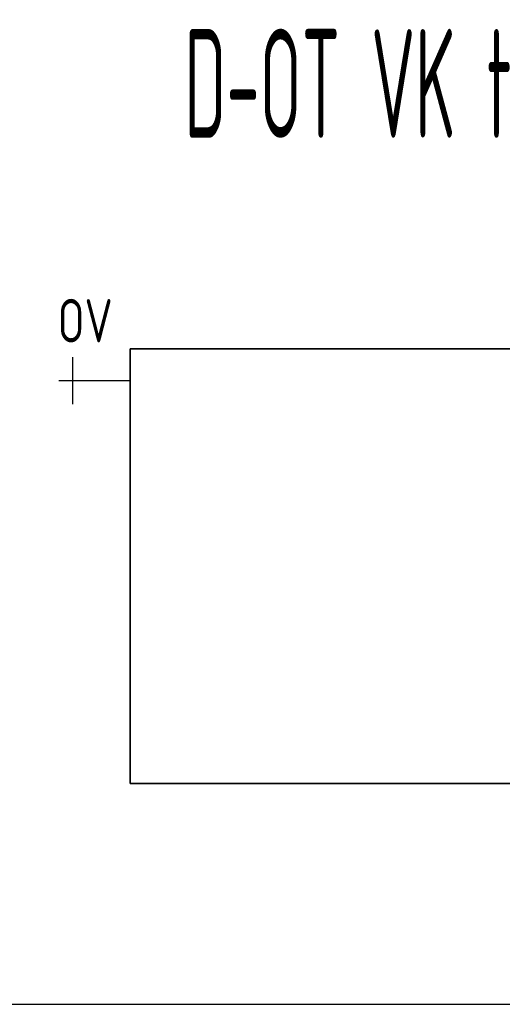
# Model space of a CAD drawing. Header units: millimetres. Extents: x 14365 to 105143, y -126377 to -22383.
# Tile 151 of 191: x 77182 to 77737, y -126377 to -125245. Entities that reach past the tile are written whole.
import ezdxf
from ezdxf.enums import TextEntityAlignment as Align

# ---------------------------------------------------------------- set-up
doc = ezdxf.new("R2010")
doc.units = ezdxf.units.MM
doc.linetypes.add('VERDECKT', pattern=[9.525, 6.35, -3.175])
for name, color, linetype, lineweight in [('JS_VYT_POPIS - OBECNĚ', 7, 'Continuous', 5), ('UT_SCHÉMA_POPIS', 7, 'VERDECKT', 5), ('UT_SCHÉMA_SYMBOLY', 7, 'Continuous', 25), ('UT_ZAŘÍZENÍ - OT', 3, 'Continuous', 35)]:
    doc.layers.add(name, color=color, linetype=linetype, lineweight=lineweight)
doc.styles.add('ISO 2.5', font='isocp.shx', dxfattribs={"width": 0.8, "height": 2.5})
doc.styles.add('VZT_POPIS', font='isocp.shx', dxfattribs={"width": 0.6, "height": 125})

msp = doc.modelspace()

# ---------------------------------------------------------------- linework, layer by layer
at = {"ltscale": 8}
msp.add_line((31841.3, -126377.2), (105085.1, -126377.2), dxfattribs=at)
at = {"layer": 'UT_SCHÉMA_SYMBOLY'}
for p, q in [((77243.3, -125686.8), (77243.3, -125632.8)), ((77227.3, -125659.8), (77309.2, -125659.8))]:
    msp.add_line(p, q, dxfattribs=at)
at = {"layer": 'UT_ZAŘÍZENÍ - OT', "linetype": 'Continuous'}
for p, q in [((77309.2, -126123.3), (77309.2, -125623.3)), ((77309.2, -125623.3), (78509.2, -125623.3)), ((78509.2, -126123.3), (77309.2, -126123.3))]:
    msp.add_line(p, q, dxfattribs=at)

# ---------------------------------------------------------------- texts
at = {"layer": 'JS_VYT_POPIS - OBECNĚ', "style": 'VZT_POPIS', "width": 0.5}
msp.add_text('D-OT VK typ 21 - 1200*500 mm', height=125, dxfattribs=at).set_placement((77925.6, -125318.1), align=Align.MIDDLE_CENTER)
at = {"layer": 'UT_SCHÉMA_POPIS', "style": 'ISO 2.5', "width": 0.8}
msp.add_text('OV', height=50, dxfattribs=at).set_placement((77225.8, -125591), align=Align.MIDDLE_LEFT)

doc.saveas('drawing.dxf')
